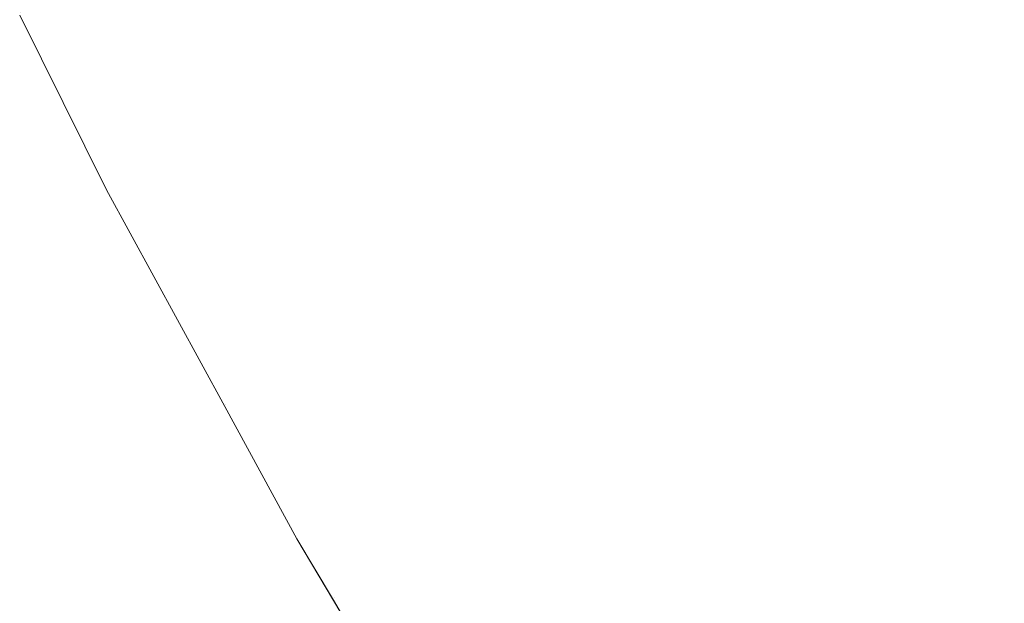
# Model space of a CAD drawing. Header units: centimetres. Extents: x -17.1 to 18.2, y 3.4 to 5.2.
# Tile 17 of 256: x -17.07328 to -17.06329, y 3.43426 to 3.44017. Entities that reach past the tile are written whole.
import ezdxf

# ---------------------------------------------------------------- set-up
doc = ezdxf.new("R2010")
doc.units = ezdxf.units.CM
doc.header["$LTSCALE"] = 2.54
doc.layers.add('Lucido design-1', color=7, linetype='Continuous')

# ---------------------------------------------------------------- blocks, each defined once
blk = doc.blocks.new('Gruppo-4-1')
at = {"color": 7, "linetype": 'Continuous', "lineweight": 9}
for points, invisible_edges in [([(-17.0702599, 3.4406231, -1872.2879344), (-17.0712367, 3.442539, -1872.2879344), (-17.0716614, 3.4420582, -1872.2908986), (-17.0706763, 3.4401262, -1872.2908986)], 15), ([(-17.0706763, 3.4401262, -1872.9401294), (-17.0716614, 3.4420582, -1872.9401294), (-17.0712367, 3.442539, -1872.9430936), (-17.0702599, 3.4406231, -1872.9430936)], 15), ([(-17.0692931, 3.4417763, -1872.2821254), (-17.0682918, 3.4399119, -1872.2821254), (-17.0677553, 3.440586, -1872.2792876), (-17.0687455, 3.4424296, -1872.2792876)], 15), ([(-17.0687455, 3.4424296, -1872.9517404), (-17.0677553, 3.440586, -1872.9517404), (-17.0682918, 3.4399119, -1872.9489027), (-17.0692931, 3.4417763, -1872.9489027)], 15), ([(-17.0706763, 3.4401262, -1872.2908986), (-17.0716614, 3.4420582, -1872.2908986), (-17.0720389, 3.4416306, -1872.2938976), (-17.0710467, 3.4396844, -1872.2938976)], 15), ([(-17.0710467, 3.4396844, -1872.9371304), (-17.0720389, 3.4416306, -1872.9371304), (-17.0716614, 3.4420582, -1872.9401294), (-17.0706763, 3.4401262, -1872.9401294)], 15), ([(-17.066158, 3.4395063, -1872.2764988), (-17.0655563, 3.4403029, -1872.2737619), (-17.0665638, 3.4420835, -1872.2737619), (-17.0671788, 3.4413105, -1872.2764988)], 15), ([(-17.066158, 3.4395063, -1872.9545293), (-17.0671788, 3.4413105, -1872.9545293), (-17.0665638, 3.4420835, -1872.9572661), (-17.0655563, 3.4403029, -1872.9572661)], 15), ([(-17.0649184, 3.4411475, -1872.2710799), (-17.0638832, 3.4394112, -1872.2710799), (-17.0632264, 3.4403277, -1872.2684552), (-17.0642459, 3.4420378, -1872.2684552)], 15), ([(-17.0642459, 3.4420378, -1872.9625729), (-17.0632264, 3.4403277, -1872.9625729), (-17.0638832, 3.4394112, -1872.9599482), (-17.0649184, 3.4411475, -1872.9599482)], 15), ([(-17.0697984, 3.4411736, -1872.2850088), (-17.0687867, 3.43929, -1872.2850088), (-17.0682918, 3.4399119, -1872.2821254), (-17.0692931, 3.4417763, -1872.2821254)], 15), ([(-17.0692931, 3.4417763, -1872.9489027), (-17.0682918, 3.4399119, -1872.9489027), (-17.0687867, 3.43929, -1872.9460193), (-17.0697984, 3.4411736, -1872.9460193)], 15), ([(-17.0710467, 3.4396844, -1872.2938976), (-17.0720389, 3.4416306, -1872.2938976), (-17.0723684, 3.4412575, -1872.2969274), (-17.0713698, 3.439299, -1872.2969274)], 15), ([(-17.0713698, 3.439299, -1872.9341007), (-17.0723684, 3.4412575, -1872.9341007), (-17.0720389, 3.4416306, -1872.9371304), (-17.0710467, 3.4396844, -1872.9371304)], 15), ([(-17.0671788, 3.4413105, -1872.2764988), (-17.0677553, 3.440586, -1872.2792876), (-17.0667219, 3.4387596, -1872.2792876), (-17.066158, 3.4395063, -1872.2764988)], 15), ([(-17.0667219, 3.4387596, -1872.9517404), (-17.0677553, 3.440586, -1872.9517404), (-17.0671788, 3.4413105, -1872.9545293), (-17.066158, 3.4395063, -1872.9545293)], 15), ([(-17.0713698, 3.439299, -1872.2969274), (-17.0723684, 3.4412575, -1872.2969274), (-17.0726488, 3.44094, -1872.2999838), (-17.0716448, 3.4389709, -1872.2999838)], 15), ([(-17.0716448, 3.4389709, -1872.9310442), (-17.0726488, 3.44094, -1872.9310442), (-17.0723684, 3.4412575, -1872.9341007), (-17.0713698, 3.439299, -1872.9341007)], 15), ([(-17.0702599, 3.4406231, -1872.2879344), (-17.0692387, 3.4387219, -1872.2879344), (-17.0687867, 3.43929, -1872.2850088), (-17.0697984, 3.4411736, -1872.2850088)], 15), ([(-17.0697984, 3.4411736, -1872.9460193), (-17.0687867, 3.43929, -1872.9460193), (-17.0692387, 3.4387219, -1872.9430936), (-17.0702599, 3.4406231, -1872.9430936)], 15), ([(-17.0655563, 3.4403029, -1872.2737619), (-17.0645063, 3.4385418, -1872.2737619), (-17.0638832, 3.4394112, -1872.2710799), (-17.0649184, 3.4411475, -1872.2710799)], 15), ([(-17.0649184, 3.4411475, -1872.9599482), (-17.0638832, 3.4394112, -1872.9599482), (-17.0645063, 3.4385418, -1872.9572661), (-17.0655563, 3.4403029, -1872.9572661)], 15), ([(-17.0716448, 3.4389709, -1872.2999838), (-17.0726488, 3.44094, -1872.2999838), (-17.0728793, 3.4406789, -1872.3030627), (-17.0718709, 3.4387012, -1872.3030627)], 15), ([(-17.0718709, 3.4387012, -1872.9279654), (-17.0728793, 3.4406789, -1872.9279654), (-17.0726488, 3.44094, -1872.9310442), (-17.0716448, 3.4389709, -1872.9310442)], 15), ([(-17.0718709, 3.4387012, -1872.3030627), (-17.0728793, 3.4406789, -1872.3030627), (-17.0730593, 3.4404751, -1872.3061596), (-17.0720475, 3.4384906, -1872.3061596)], 15), ([(-17.0720475, 3.4384906, -1872.9248685), (-17.0730593, 3.4404751, -1872.9248685), (-17.0728793, 3.4406789, -1872.9279654), (-17.0718709, 3.4387012, -1872.9279654)], 15), ([(-17.0706763, 3.4401262, -1872.2908986), (-17.0696467, 3.4382092, -1872.2908986), (-17.0692387, 3.4387219, -1872.2879344), (-17.0702599, 3.4406231, -1872.2879344)], 15), ([(-17.0702599, 3.4406231, -1872.9430936), (-17.0692387, 3.4387219, -1872.9430936), (-17.0696467, 3.4382092, -1872.9401294), (-17.0706763, 3.4401262, -1872.9401294)], 15), ([(-17.0672466, 3.4380648, -1872.2821254), (-17.0667219, 3.4387596, -1872.2792876), (-17.0677553, 3.440586, -1872.2792876), (-17.0682918, 3.4399119, -1872.2821254)], 15), ([(-17.0672466, 3.4380648, -1872.9489027), (-17.0682918, 3.4399119, -1872.9489027), (-17.0677553, 3.440586, -1872.9517404), (-17.0667219, 3.4387596, -1872.9517404)], 15), ([(-17.0720475, 3.4384906, -1872.3061596), (-17.0730593, 3.4404751, -1872.3061596), (-17.0731882, 3.4403291, -1872.3092701), (-17.0721739, 3.4383397, -1872.3092701)], 15), ([(-17.0721739, 3.4383397, -1872.9217579), (-17.0731882, 3.4403291, -1872.9217579), (-17.0730593, 3.4404751, -1872.9248685), (-17.0720475, 3.4384906, -1872.9248685)], 15), ([(-17.0721739, 3.4383397, -1872.3092701), (-17.0731882, 3.4403291, -1872.3092701), (-17.0732657, 3.4402413, -1872.3123898), (-17.07225, 3.438249, -1872.3123898)], 15), ([(-17.07225, 3.438249, -1872.9186383), (-17.0732657, 3.4402413, -1872.9186383), (-17.0731882, 3.4403291, -1872.9217579), (-17.0721739, 3.4383397, -1872.9217579)], 15), ([(-17.065094, 3.4377217, -1872.2764988), (-17.0645063, 3.4385418, -1872.2737619), (-17.0655563, 3.4403029, -1872.2737619), (-17.066158, 3.4395063, -1872.2764988)], 15), ([(-17.0655563, 3.4403029, -1872.9572661), (-17.0645063, 3.4385418, -1872.9572661), (-17.065094, 3.4377217, -1872.9545293), (-17.066158, 3.4395063, -1872.9545293)], 15), ([(-17.0628059, 3.4376969, -1872.2710799), (-17.0621653, 3.4386393, -1872.2684552), (-17.0632264, 3.4403277, -1872.2684552), (-17.0638832, 3.4394112, -1872.2710799)], 15), ([(-17.0628059, 3.4376969, -1872.9599482), (-17.0638832, 3.4394112, -1872.9599482), (-17.0632264, 3.4403277, -1872.9625729), (-17.0621653, 3.4386393, -1872.9625729)], 15), ([(-17.0732657, 3.4402413, -1872.3123898), (-17.0732754, 3.4402201, -1872.315514), (-17.0723955, 3.4384491, -1872.315514)], 9), ([(-17.0723955, 3.4384491, -1872.915514), (-17.0732754, 3.4402201, -1872.915514), (-17.0732657, 3.4402413, -1872.9186383)], 10), ([(-17.0732754, 3.4402201, -1872.915514), (-17.0723955, 3.4384491, -1872.915514), (-17.0723955, 3.4384491, -1872.315514), (-17.0732754, 3.4402201, -1872.315514)], 10), ([(-17.0723955, 3.4384491, -1872.315514), (-17.07225, 3.438249, -1872.3123898), (-17.0732657, 3.4402413, -1872.3123898)], 11), ([(-17.0732657, 3.4402413, -1872.9186383), (-17.07225, 3.438249, -1872.9186383), (-17.0723955, 3.4384491, -1872.915514)], 11), ([(-17.0710467, 3.4396844, -1872.2938976), (-17.0700095, 3.4377533, -1872.2938976), (-17.0696467, 3.4382092, -1872.2908986), (-17.0706763, 3.4401262, -1872.2908986)], 15), ([(-17.0706763, 3.4401262, -1872.9401294), (-17.0696467, 3.4382092, -1872.9401294), (-17.0700095, 3.4377533, -1872.9371304), (-17.0710467, 3.4396844, -1872.9371304)], 15), ([(-17.0682918, 3.4399119, -1872.2821254), (-17.0687867, 3.43929, -1872.2850088), (-17.0677308, 3.4374238, -1872.2850088), (-17.0672466, 3.4380648, -1872.2821254)], 15), ([(-17.0677308, 3.4374238, -1872.9460193), (-17.0687867, 3.43929, -1872.9460193), (-17.0682918, 3.4399119, -1872.9489027), (-17.0672466, 3.4380648, -1872.9489027)], 15), ([(-17.0713698, 3.439299, -1872.2969274), (-17.070326, 3.4373555, -1872.2969274), (-17.0700095, 3.4377533, -1872.2938976), (-17.0710467, 3.4396844, -1872.2938976)], 15), ([(-17.0710467, 3.4396844, -1872.9371304), (-17.0700095, 3.4377533, -1872.9371304), (-17.070326, 3.4373555, -1872.9341007), (-17.0713698, 3.439299, -1872.9341007)], 15), ([(-17.066158, 3.4395063, -1872.2764988), (-17.0667219, 3.4387596, -1872.2792876), (-17.0656449, 3.4369531, -1872.2792876), (-17.065094, 3.4377217, -1872.2764988)], 15), ([(-17.066158, 3.4395063, -1872.9545293), (-17.065094, 3.4377217, -1872.9545293), (-17.0656449, 3.4369531, -1872.9517404), (-17.0667219, 3.4387596, -1872.9517404)], 15), ([(-17.0638832, 3.4394112, -1872.2710799), (-17.0645063, 3.4385418, -1872.2737619), (-17.0634136, 3.436803, -1872.2737619), (-17.0628059, 3.4376969, -1872.2710799)], 15), ([(-17.0634136, 3.436803, -1872.9572661), (-17.0645063, 3.4385418, -1872.9572661), (-17.0638832, 3.4394112, -1872.9599482), (-17.0628059, 3.4376969, -1872.9599482)], 15), ([(-17.0716448, 3.4389709, -1872.2999838), (-17.0705954, 3.437017, -1872.2999838), (-17.070326, 3.4373555, -1872.2969274), (-17.0713698, 3.439299, -1872.2969274)], 15), ([(-17.0713698, 3.439299, -1872.9341007), (-17.070326, 3.4373555, -1872.9341007), (-17.0705954, 3.437017, -1872.9310442), (-17.0716448, 3.4389709, -1872.9310442)], 15), ([(-17.068173, 3.4368383, -1872.2879344), (-17.0677308, 3.4374238, -1872.2850088), (-17.0687867, 3.43929, -1872.2850088), (-17.0692387, 3.4387219, -1872.2879344)], 15), ([(-17.068173, 3.4368383, -1872.9430936), (-17.0692387, 3.4387219, -1872.9430936), (-17.0687867, 3.43929, -1872.9460193), (-17.0677308, 3.4374238, -1872.9460193)], 15), ([(-17.0718709, 3.4387012, -1872.3030627), (-17.0708169, 3.4367387, -1872.3030627), (-17.0705954, 3.437017, -1872.2999838), (-17.0716448, 3.4389709, -1872.2999838)], 15), ([(-17.0716448, 3.4389709, -1872.9310442), (-17.0705954, 3.437017, -1872.9310442), (-17.0708169, 3.4367387, -1872.9279654), (-17.0718709, 3.4387012, -1872.9279654)], 15), ([(-17.0720475, 3.4384906, -1872.3061596), (-17.0709898, 3.4365213, -1872.3061596), (-17.0708169, 3.4367387, -1872.3030627), (-17.0718709, 3.4387012, -1872.3030627)], 15), ([(-17.0718709, 3.4387012, -1872.9279654), (-17.0708169, 3.4367387, -1872.9279654), (-17.0709898, 3.4365213, -1872.9248685), (-17.0720475, 3.4384906, -1872.9248685)], 15), ([(-17.0692387, 3.4387219, -1872.2879344), (-17.0696467, 3.4382092, -1872.2908986), (-17.0685721, 3.4363099, -1872.2908986), (-17.068173, 3.4368383, -1872.2879344)], 15), ([(-17.0685721, 3.4363099, -1872.9401294), (-17.0696467, 3.4382092, -1872.9401294), (-17.0692387, 3.4387219, -1872.9430936), (-17.068173, 3.4368383, -1872.9430936)], 15), ([(-17.0661574, 3.4362379, -1872.2821254), (-17.0656449, 3.4369531, -1872.2792876), (-17.0667219, 3.4387596, -1872.2792876), (-17.0672466, 3.4380648, -1872.2821254)], 15), ([(-17.0667219, 3.4387596, -1872.9517404), (-17.0656449, 3.4369531, -1872.9517404), (-17.0661574, 3.4362379, -1872.9489027), (-17.0672466, 3.4380648, -1872.9489027)], 15), ([(-17.0639868, 3.4359599, -1872.2764988), (-17.0634136, 3.436803, -1872.2737619), (-17.0645063, 3.4385418, -1872.2737619), (-17.065094, 3.4377217, -1872.2764988)], 15), ([(-17.0639868, 3.4359599, -1872.9545293), (-17.065094, 3.4377217, -1872.9545293), (-17.0645063, 3.4385418, -1872.9572661), (-17.0634136, 3.436803, -1872.9572661)], 15), ([(-17.0723955, 3.4384491, -1872.315514), (-17.0711966, 3.4362498, -1872.315514), (-17.0711882, 3.4362721, -1872.3123898), (-17.07225, 3.438249, -1872.3123898)], 14), ([(-17.0711966, 3.4362498, -1872.315514), (-17.0723955, 3.4384491, -1872.315514), (-17.0723955, 3.4384491, -1872.915514), (-17.0711966, 3.4362498, -1872.915514)], 10), ([(-17.07225, 3.438249, -1872.9186383), (-17.0711882, 3.4362721, -1872.9186383), (-17.0711966, 3.4362498, -1872.915514), (-17.0723955, 3.4384491, -1872.915514)], 11), ([(-17.0721739, 3.4383397, -1872.3092701), (-17.0711137, 3.4363657, -1872.3092701), (-17.0709898, 3.4365213, -1872.3061596), (-17.0720475, 3.4384906, -1872.3061596)], 15), ([(-17.0720475, 3.4384906, -1872.9248685), (-17.0709898, 3.4365213, -1872.9248685), (-17.0711137, 3.4363657, -1872.9217579), (-17.0721739, 3.4383397, -1872.9217579)], 15), ([(-17.07225, 3.438249, -1872.3123898), (-17.0711882, 3.4362721, -1872.3123898), (-17.0711137, 3.4363657, -1872.3092701), (-17.0721739, 3.4383397, -1872.3092701)], 15), ([(-17.0721739, 3.4383397, -1872.9217579), (-17.0711137, 3.4363657, -1872.9217579), (-17.0711882, 3.4362721, -1872.9186383), (-17.07225, 3.438249, -1872.9186383)], 15), ([(-17.0689269, 3.4358401, -1872.2938976), (-17.0685721, 3.4363099, -1872.2908986), (-17.0696467, 3.4382092, -1872.2908986), (-17.0700095, 3.4377533, -1872.2938976)], 15), ([(-17.0689269, 3.4358401, -1872.9371304), (-17.0700095, 3.4377533, -1872.9371304), (-17.0696467, 3.4382092, -1872.9401294), (-17.0685721, 3.4363099, -1872.9401294)], 15), ([(-17.0672466, 3.4380648, -1872.2821254), (-17.0677308, 3.4374238, -1872.2850088), (-17.0666303, 3.4355781, -1872.2850088), (-17.0661574, 3.4362379, -1872.2821254)], 15), ([(-17.0672466, 3.4380648, -1872.9489027), (-17.0661574, 3.4362379, -1872.9489027), (-17.0666303, 3.4355781, -1872.9460193), (-17.0677308, 3.4374238, -1872.9460193)], 15), ([(-17.0700095, 3.4377533, -1872.2938976), (-17.070326, 3.4373555, -1872.2969274), (-17.0692366, 3.4354301, -1872.2969274), (-17.0689269, 3.4358401, -1872.2938976)], 15), ([(-17.0692366, 3.4354301, -1872.9341007), (-17.070326, 3.4373555, -1872.9341007), (-17.0700095, 3.4377533, -1872.9371304), (-17.0689269, 3.4358401, -1872.9371304)], 15), ([(-17.065094, 3.4377217, -1872.2764988), (-17.0656449, 3.4369531, -1872.2792876), (-17.064524, 3.4351696, -1872.2792876), (-17.0639868, 3.4359599, -1872.2764988)], 15), ([(-17.064524, 3.4351696, -1872.9517404), (-17.0656449, 3.4369531, -1872.9517404), (-17.065094, 3.4377217, -1872.9545293), (-17.0639868, 3.4359599, -1872.9545293)], 15), ([(-17.0628059, 3.4376969, -1872.2710799), (-17.0634136, 3.436803, -1872.2737619), (-17.0622781, 3.4350896, -1872.2737619), (-17.0616865, 3.4360076, -1872.2710799)], 15), ([(-17.0628059, 3.4376969, -1872.9599482), (-17.0616865, 3.4360076, -1872.9599482), (-17.0622781, 3.4350896, -1872.9572661), (-17.0634136, 3.436803, -1872.9572661)], 15), ([(-17.0670623, 3.4349754, -1872.2879344), (-17.0666303, 3.4355781, -1872.2850088), (-17.0677308, 3.4374238, -1872.2850088), (-17.068173, 3.4368383, -1872.2879344)], 15), ([(-17.0677308, 3.4374238, -1872.9460193), (-17.0666303, 3.4355781, -1872.9460193), (-17.0670623, 3.4349754, -1872.9430936), (-17.068173, 3.4368383, -1872.9430936)], 15), ([(-17.0695001, 3.4350812, -1872.2999838), (-17.0692366, 3.4354301, -1872.2969274), (-17.070326, 3.4373555, -1872.2969274), (-17.0705954, 3.437017, -1872.2999838)], 15), ([(-17.0695001, 3.4350812, -1872.9310442), (-17.0705954, 3.437017, -1872.9310442), (-17.070326, 3.4373555, -1872.9341007), (-17.0692366, 3.4354301, -1872.9341007)], 15), ([(-17.0705954, 3.437017, -1872.2999838), (-17.0708169, 3.4367387, -1872.3030627), (-17.0697167, 3.4347944, -1872.3030627), (-17.0695001, 3.4350812, -1872.2999838)], 15), ([(-17.0697167, 3.4347944, -1872.9279654), (-17.0708169, 3.4367387, -1872.9279654), (-17.0705954, 3.437017, -1872.9310442), (-17.0695001, 3.4350812, -1872.9310442)], 15), ([(-17.0650239, 3.4344342, -1872.2821254), (-17.064524, 3.4351696, -1872.2792876), (-17.0656449, 3.4369531, -1872.2792876), (-17.0661574, 3.4362379, -1872.2821254)], 15), ([(-17.0650239, 3.4344342, -1872.9489027), (-17.0661574, 3.4362379, -1872.9489027), (-17.0656449, 3.4369531, -1872.9517404), (-17.064524, 3.4351696, -1872.9517404)], 15), ([(-17.068173, 3.4368383, -1872.2879344), (-17.0685721, 3.4363099, -1872.2908986), (-17.0674521, 3.4344314, -1872.2908986), (-17.0670623, 3.4349754, -1872.2879344)], 15), ([(-17.068173, 3.4368383, -1872.9430936), (-17.0670623, 3.4349754, -1872.9430936), (-17.0674521, 3.4344314, -1872.9401294), (-17.0685721, 3.4363099, -1872.9401294)], 15), ([(-17.0628362, 3.4342236, -1872.2764988), (-17.0622781, 3.4350896, -1872.2737619), (-17.0634136, 3.436803, -1872.2737619), (-17.0639868, 3.4359599, -1872.2764988)], 15), ([(-17.0634136, 3.436803, -1872.9572661), (-17.0622781, 3.4350896, -1872.9572661), (-17.0628362, 3.4342236, -1872.9545293), (-17.0639868, 3.4359599, -1872.9545293)], 15), ([(-17.0698859, 3.4345704, -1872.3061596), (-17.0697167, 3.4347944, -1872.3030627), (-17.0708169, 3.4367387, -1872.3030627), (-17.0709898, 3.4365213, -1872.3061596)], 15), ([(-17.0698859, 3.4345704, -1872.9248685), (-17.0709898, 3.4365213, -1872.9248685), (-17.0708169, 3.4367387, -1872.9279654), (-17.0697167, 3.4347944, -1872.9279654)], 15), ([(-17.0709898, 3.4365213, -1872.3061596), (-17.0711137, 3.4363657, -1872.3092701), (-17.0700071, 3.4344099, -1872.3092701), (-17.0698859, 3.4345704, -1872.3061596)], 15), ([(-17.0700071, 3.4344099, -1872.9217579), (-17.0711137, 3.4363657, -1872.9217579), (-17.0709898, 3.4365213, -1872.9248685), (-17.0698859, 3.4345704, -1872.9248685)], 15), ([(-17.0700799, 3.4343135, -1872.3123898), (-17.0700071, 3.4344099, -1872.3092701), (-17.0711137, 3.4363657, -1872.3092701), (-17.0711882, 3.4362721, -1872.3123898)], 15), ([(-17.0700799, 3.4343135, -1872.9186383), (-17.0711882, 3.4362721, -1872.9186383), (-17.0711137, 3.4363657, -1872.9217579), (-17.0700071, 3.4344099, -1872.9217579)], 15), ([(-17.0677987, 3.4339478, -1872.2938976), (-17.0674521, 3.4344314, -1872.2908986), (-17.0685721, 3.4363099, -1872.2908986), (-17.0689269, 3.4358401, -1872.2938976)], 15), ([(-17.0685721, 3.4363099, -1872.9401294), (-17.0674521, 3.4344314, -1872.9401294), (-17.0677987, 3.4339478, -1872.9371304), (-17.0689269, 3.4358401, -1872.9371304)], 15), ([(-17.0711882, 3.4362721, -1872.3123898), (-17.0711966, 3.4362498, -1872.315514), (-17.0704654, 3.4349083, -1872.315514)], 9), ([(-17.0704654, 3.4349083, -1872.915514), (-17.0711966, 3.4362498, -1872.915514), (-17.0711882, 3.4362721, -1872.9186383)], 10), ([(-17.0711966, 3.4362498, -1872.915514), (-17.0704654, 3.4349083, -1872.915514), (-17.0704654, 3.4349083, -1872.315514), (-17.0711966, 3.4362498, -1872.315514)], 10), ([(-17.0704654, 3.4349083, -1872.315514), (-17.0700799, 3.4343135, -1872.3123898), (-17.0711882, 3.4362721, -1872.3123898)], 11), ([(-17.0711882, 3.4362721, -1872.9186383), (-17.0700799, 3.4343135, -1872.9186383), (-17.0704654, 3.4349083, -1872.915514)], 11), ([(-17.0661574, 3.4362379, -1872.2821254), (-17.0666303, 3.4355781, -1872.2850088), (-17.0654851, 3.4337558, -1872.2850088), (-17.0650239, 3.4344342, -1872.2821254)], 15), ([(-17.0654851, 3.4337558, -1872.9460193), (-17.0666303, 3.4355781, -1872.9460193), (-17.0661574, 3.4362379, -1872.9489027), (-17.0650239, 3.4344342, -1872.9489027)], 15), ([(-17.0639868, 3.4359599, -1872.2764988), (-17.064524, 3.4351696, -1872.2792876), (-17.0633593, 3.433412, -1872.2792876), (-17.0628362, 3.4342236, -1872.2764988)], 15), ([(-17.0639868, 3.4359599, -1872.9545293), (-17.0628362, 3.4342236, -1872.9545293), (-17.0633593, 3.433412, -1872.9517404), (-17.064524, 3.4351696, -1872.9517404)], 15), ([(-17.0689269, 3.4358401, -1872.2938976), (-17.0692366, 3.4354301, -1872.2969274), (-17.0681012, 3.4335258, -1872.2969274), (-17.0677987, 3.4339478, -1872.2938976)], 15), ([(-17.0689269, 3.4358401, -1872.9371304), (-17.0677987, 3.4339478, -1872.9371304), (-17.0681012, 3.4335258, -1872.9341007), (-17.0692366, 3.4354301, -1872.9341007)], 15), ([(-17.0659064, 3.433136, -1872.2879344), (-17.0654851, 3.4337558, -1872.2850088), (-17.0666303, 3.4355781, -1872.2850088), (-17.0670623, 3.4349754, -1872.2879344)], 15), ([(-17.0659064, 3.433136, -1872.9430936), (-17.0670623, 3.4349754, -1872.9430936), (-17.0666303, 3.4355781, -1872.9460193), (-17.0654851, 3.4337558, -1872.9460193)], 15), ([(-17.0683586, 3.4331666, -1872.2999838), (-17.0681012, 3.4335258, -1872.2969274), (-17.0692366, 3.4354301, -1872.2969274), (-17.0695001, 3.4350812, -1872.2999838)], 15), ([(-17.0692366, 3.4354301, -1872.9341007), (-17.0681012, 3.4335258, -1872.9341007), (-17.0683586, 3.4331666, -1872.9310442), (-17.0695001, 3.4350812, -1872.9310442)], 15), ([(-17.063846, 3.4326567, -1872.2821254), (-17.0633593, 3.433412, -1872.2792876), (-17.064524, 3.4351696, -1872.2792876), (-17.0650239, 3.4344342, -1872.2821254)], 15), ([(-17.064524, 3.4351696, -1872.9517404), (-17.0633593, 3.433412, -1872.9517404), (-17.063846, 3.4326567, -1872.9489027), (-17.0650239, 3.4344342, -1872.9489027)], 15), ([(-17.0695001, 3.4350812, -1872.2999838), (-17.0697167, 3.4347944, -1872.3030627), (-17.0685702, 3.4328713, -1872.3030627), (-17.0683586, 3.4331666, -1872.2999838)], 15), ([(-17.0695001, 3.4350812, -1872.9310442), (-17.0683586, 3.4331666, -1872.9310442), (-17.0685702, 3.4328713, -1872.9279654), (-17.0697167, 3.4347944, -1872.9279654)], 15), ([(-17.0704654, 3.4349083, -1872.315514), (-17.0700944, 3.4342872, -1872.315514), (-17.0700799, 3.4343135, -1872.3123898)], 10), ([(-17.0704654, 3.4349083, -1872.915514), (-17.0684944, 3.4316082, -1872.915514), (-17.0684944, 3.4316082, -1872.315514), (-17.0700944, 3.4342872, -1872.315514)], 10), ([(-17.0700944, 3.4342872, -1872.315514), (-17.0704654, 3.4349083, -1872.315514), (-17.0704654, 3.4349083, -1872.915514)], 10), ([(-17.0700799, 3.4343135, -1872.9186383), (-17.068925, 3.4323763, -1872.9186383), (-17.0684944, 3.4316082, -1872.915514), (-17.0704654, 3.4349083, -1872.915514)], 11), ([(-17.0670623, 3.4349754, -1872.2879344), (-17.0674521, 3.4344314, -1872.2908986), (-17.0662866, 3.4325768, -1872.2908986), (-17.0659064, 3.433136, -1872.2879344)], 15), ([(-17.0662866, 3.4325768, -1872.9401294), (-17.0674521, 3.4344314, -1872.9401294), (-17.0670623, 3.4349754, -1872.9430936), (-17.0659064, 3.433136, -1872.9430936)], 15), ([(-17.0687355, 3.4326408, -1872.3061596), (-17.0685702, 3.4328713, -1872.3030627), (-17.0697167, 3.4347944, -1872.3030627), (-17.0698859, 3.4345704, -1872.3061596)], 15), ([(-17.0697167, 3.4347944, -1872.9279654), (-17.0685702, 3.4328713, -1872.9279654), (-17.0687355, 3.4326408, -1872.9248685), (-17.0698859, 3.4345704, -1872.9248685)], 15), ([(-17.0698859, 3.4345704, -1872.3061596), (-17.0700071, 3.4344099, -1872.3092701), (-17.0688538, 3.4324756, -1872.3092701), (-17.0687355, 3.4326408, -1872.3061596)], 15), ([(-17.0698859, 3.4345704, -1872.9248685), (-17.0687355, 3.4326408, -1872.9248685), (-17.0688538, 3.4324756, -1872.9217579), (-17.0700071, 3.4344099, -1872.9217579)], 15), ([(-17.068925, 3.4323763, -1872.3123898), (-17.0688538, 3.4324756, -1872.3092701), (-17.0700071, 3.4344099, -1872.3092701), (-17.0700799, 3.4343135, -1872.3123898)], 15), ([(-17.0700071, 3.4344099, -1872.9217579), (-17.0688538, 3.4324756, -1872.9217579), (-17.068925, 3.4323763, -1872.9186383), (-17.0700799, 3.4343135, -1872.9186383)], 15), ([(-17.0666247, 3.4320795, -1872.2938976), (-17.0662866, 3.4325768, -1872.2908986), (-17.0674521, 3.4344314, -1872.2908986), (-17.0677987, 3.4339478, -1872.2938976)], 15), ([(-17.0666247, 3.4320795, -1872.9371304), (-17.0677987, 3.4339478, -1872.9371304), (-17.0674521, 3.4344314, -1872.9401294), (-17.0662866, 3.4325768, -1872.9401294)], 15), ([(-17.0650239, 3.4344342, -1872.2821254), (-17.0654851, 3.4337558, -1872.2850088), (-17.0642951, 3.43196, -1872.2850088), (-17.063846, 3.4326567, -1872.2821254)], 15), ([(-17.0650239, 3.4344342, -1872.9489027), (-17.063846, 3.4326567, -1872.9489027), (-17.0642951, 3.43196, -1872.9460193), (-17.0654851, 3.4337558, -1872.9460193)], 15), ([(-17.0700799, 3.4343135, -1872.3123898), (-17.0700944, 3.4342872, -1872.315514), (-17.0684944, 3.4316082, -1872.315514), (-17.068925, 3.4323763, -1872.3123898)], 13)]:
    blk.add_3dface(points, dxfattribs=dict(at, invisible_edges=invisible_edges))
blk = doc.blocks.new('Gruppo-5-1')
at = {"color": 7}
blk.add_blockref('Gruppo-4-1', (0, 0), dxfattribs=at)

msp = doc.modelspace()

# ---------------------------------------------------------------- block references
at = {"layer": 'Lucido design-1', "color": 7}
msp.add_blockref('Gruppo-5-1', (0, 0), dxfattribs=at)

doc.saveas('drawing.dxf')
